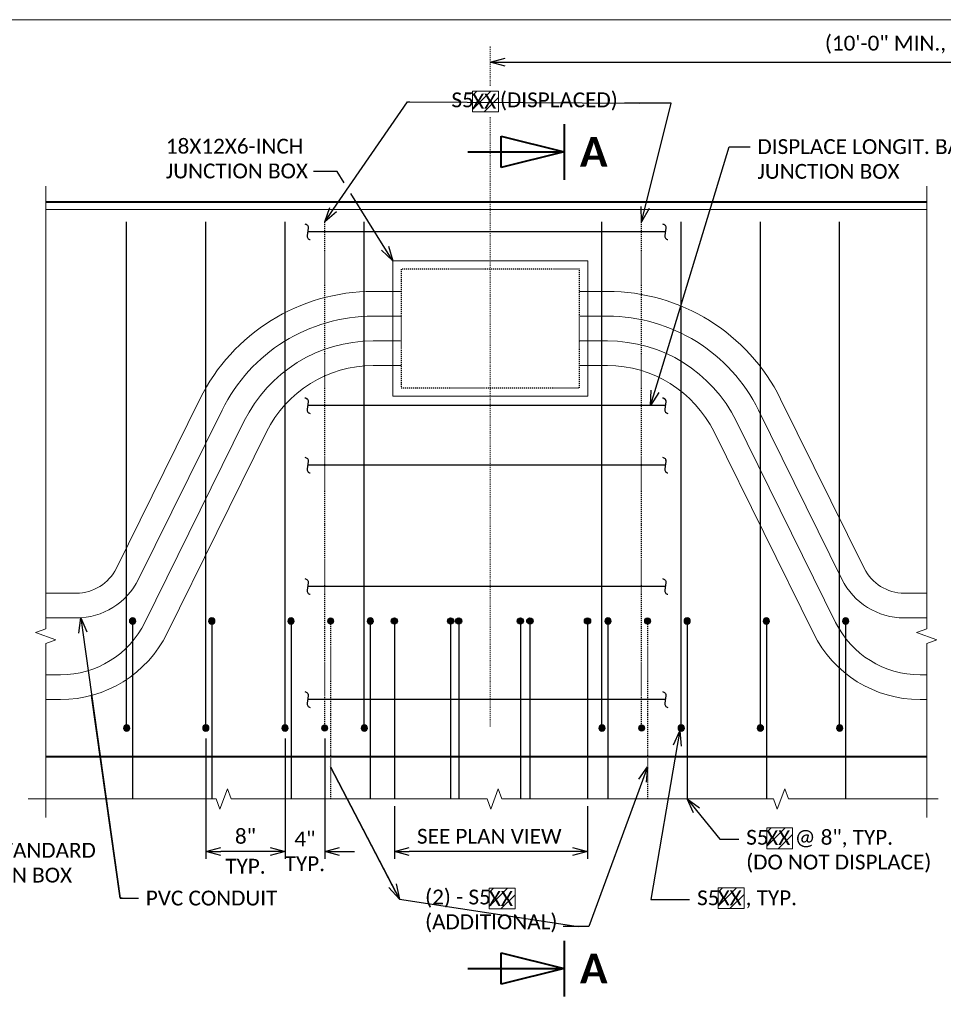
# Model space of a CAD drawing. Extents: x -3074 to 205, y -4612 to -1849.
# Tile 14 of 24: x -1261 to -1168, y -2215 to -2116. Entities that reach past the tile are written whole.
import ezdxf
from ezdxf import colors
from ezdxf.entities.mleader import LeaderData, LeaderLine
from ezdxf.enums import TextEntityAlignment as Align
from ezdxf.math import Vec2, Vec3

# ---------------------------------------------------------------- set-up
doc = ezdxf.new("R2010")
doc.units = 0
doc.header["$MEASUREMENT"] = 0
doc.linetypes.add('Wisdot2', pattern=[0.125, 0.0625, -0.0625])
doc.linetypes.add('Wisdot4', pattern=[0.28125, 0.125, -0.0625, 0.03125, -0.0625])
for name, color, linetype, lineweight in [('B_ANNO', 7, 'Continuous', 18), ('B_ANNO_BREAK', 7, 'Continuous', 18), ('B_ANNO_DIM', 7, 'Continuous', 18), ('B_ANNO_TEXT', 7, 'Continuous', 18), ('B_CNTR', 1, 'Wisdot4', 18), ('B_CONC_DECK', 1, 'Continuous', 40), ('B_CONC_PPT', 12, 'Continuous', 40), ('B_DETAIL', 7, 'Continuous', 18), ('B_DETAIL_HIDDEN', 7, 'Wisdot2', 25), ('B_REBAR', 5, 'Continuous', 25)]:
    doc.layers.add(name, color=color, linetype=linetype, lineweight=lineweight)
doc.layers.add('B_ANNO_DESIGN_NOTES', color=1, linetype='Continuous', lineweight=18, true_color=0xff0000)
doc.layers.add('B_ANNO_NOPLOT', color=47, linetype='Continuous', lineweight=18, plot=False)
doc.styles.add('Annotative', font='calibri.ttf', dxfattribs={"height": 0.0625})
doc.styles.get("Standard").update_dxf_attribs({"font": 'calibri.ttf'})
doc.styles.add('Title', font='calibrib.ttf', dxfattribs={"height": 0.125})
doc.dimstyles.new('Annotative', dxfattribs={"dimscale": 0, "dimtxt": 0.0625, "dimasz": 0.0625, "dimexe": 0.03125, "dimexo": 0.03125, "dimgap": 0.03125, "dimtad": 1, "dimdec": 3, "dimzin": 3, "dimdsep": 46, "dimlunit": 4, "dimtxsty": 'Standard', "dimblk": 'OPEN30', "dimcen": 0.03125, "dimaunit": 1, "dimadec": 0, "dimazin": 3, "dimtfac": 0.75, "dimtdec": 3, "dimtofl": 0, "dimtmove": 0, "dimatfit": 3, "dimldrblk": 'OPEN30', "dimfxl": 1, "dimtfill": 1, "dimfrac": 1, "dimtolj": 1, "dimtzin": 0, "dimarcsym": 0})

# ---------------------------------------------------------------- blocks, each defined once
blk = doc.blocks.new('rebar - inside elevation JB')
at = {"layer": 'B_REBAR'}
h = blk.add_hatch(color=256, dxfattribs=at)
edge = h.paths.add_edge_path()
edge.add_arc((0, 8.818), 0.318, 0, 360)
h = blk.add_hatch(color=256, dxfattribs=at)
edge = h.paths.add_edge_path()
edge.add_arc((0.602, -1.98), 0.318, 0, 360)
for p, q in [((0.602, -1.98), (0.602, 49.132)), ((0, 9.136), (0, -9.136))]:
    blk.add_line(p, q, dxfattribs=at)
for centre in [(0, 8.818), (0.602, -1.98)]:
    blk.add_circle(centre, 0.318, dxfattribs=at)
blk = doc.blocks.new('rebar mid broke - inside elevation JB')
at = {"layer": 'B_REBAR'}
blk.add_line((19.591, 0), (-16.521, 0), dxfattribs=at)
at = {"layer": 'B_REBAR', "flags": 128}
for points in [[(-16.791, 0.794, -0.414214), (-16.471, 0.372), (-16.572, -0.372, 0.414214), (-16.251, -0.794, 0.414214)], [(19.321, 0.794, -0.414214), (19.641, 0.372), (19.54, -0.372, 0.414214), (19.86, -0.794, 0.414214)]]:
    blk.add_lwpolyline(points, format="xyb", dxfattribs=at)
blk = doc.blocks.new('_Open30')
at = {"color": 0, "linetype": 'ByBlock', "lineweight": -2}
for p, q in [((-1, 0.268), (0, 0)), ((0, 0), (-1, -0.268)), ((0, 0), (-1, 0))]:
    blk.add_line(p, q, dxfattribs=at)
blk = doc.blocks.new('*D96')
at = {"layer": 'B_ANNO_DIM', "color": 0, "lineweight": -2, "transparency": 16777216}
for p, q in [((203.061, 247.704), (293.702, 247.704)), ((295.202, 233.593), (295.202, 248.454))]:
    blk.add_line(p, q, dxfattribs=at)
at = {"layer": 'Defpoints', "color": 0, "transparency": 16777216}
for p in [(201.561, 247.704), (295.202, 247.704), (295.202, 232.843)]:
    blk.add_point(p, dxfattribs=at)
at = {"layer": 'B_ANNO_DIM', "color": 0, "lineweight": -2, "transparency": 16777216, "xscale": 1.5, "yscale": 1.5, "zscale": 1.5, "rotation": 180}
blk.add_blockref('_Open30', (201.561, 247.704), dxfattribs=at)
at = {"layer": 'B_ANNO_DIM', "color": 0, "lineweight": -2, "transparency": 16777216, "xscale": 1.5, "yscale": 1.5, "zscale": 1.5}
blk.add_blockref('_Open30', (295.202, 247.704), dxfattribs=at)
at = {"layer": 'B_ANNO_DIM', "color": 0, "transparency": 16777216, "insert": (248.381, 249.472), "char_height": 1.5, "attachment_point": 5, "bg_fill": 3, "box_fill_scale": 1.25, "bg_fill_color": 256, "bg_fill_true_color": 13158600, "bg_fill_transparency": 0}
blk.add_mtext('\\A1;(10\'-0" MIN., 190\'-0" MAX.)', dxfattribs=at)
blk = doc.blocks.new('*D94')
at = {"layer": 'B_ANNO_DIM', "color": 0, "lineweight": -2, "transparency": 16777216}
for p, q in [((172.84, 179.41), (172.84, 167.267)), ((180.84, 179.41), (180.84, 167.267)), ((179.34, 168.017), (174.34, 168.017))]:
    blk.add_line(p, q, dxfattribs=at)
at = {"layer": 'Defpoints', "color": 0, "transparency": 16777216}
for p in [(172.84, 180.16), (180.84, 180.16), (172.84, 168.017)]:
    blk.add_point(p, dxfattribs=at)
at = {"layer": 'B_ANNO_DIM', "color": 0, "lineweight": -2, "transparency": 16777216, "xscale": 1.5, "yscale": 1.5, "zscale": 1.5, "rotation": 180}
blk.add_blockref('_Open30', (172.84, 168.017), dxfattribs=at)
at = {"layer": 'B_ANNO_DIM', "color": 0, "lineweight": -2, "transparency": 16777216, "xscale": 1.5, "yscale": 1.5, "zscale": 1.5}
blk.add_blockref('_Open30', (180.84, 168.017), dxfattribs=at)
at = {"layer": 'B_ANNO_DIM', "color": 0, "transparency": 16777216, "char_height": 1.5, "attachment_point": 5, "bg_fill": 3, "box_fill_scale": 1.25, "bg_fill_color": 256, "bg_fill_true_color": 13158600, "bg_fill_transparency": 0}
for s, insert in [('\\A1;8"', (176.84, 169.536)), ('\\A1;TYP.', (176.84, 166.512))]:
    blk.add_mtext(s, dxfattribs=dict(at, insert=insert))
blk = doc.blocks.new('*D95')
at = {"layer": 'B_ANNO_DIM', "color": 0, "lineweight": -2, "transparency": 16777216}
for p, q in [((184.84, 179.41), (184.84, 167.267)), ((179.34, 168.017), (177.84, 168.017)), ((186.34, 168.017), (187.84, 168.017))]:
    blk.add_line(p, q, dxfattribs=at)
at = {"layer": 'Defpoints', "color": 0, "transparency": 16777216}
for p in [(184.84, 180.16), (180.84, 168.017), (180.84, 168.017)]:
    blk.add_point(p, dxfattribs=at)
at = {"layer": 'B_ANNO_DIM', "color": 0, "lineweight": -2, "transparency": 16777216, "xscale": 1.5, "yscale": 1.5, "zscale": 1.5}
blk.add_blockref('_Open30', (180.84, 168.017), dxfattribs=at)
at = {"layer": 'B_ANNO_DIM', "color": 0, "lineweight": -2, "transparency": 16777216, "xscale": 1.5, "yscale": 1.5, "zscale": 1.5, "rotation": 180}
blk.add_blockref('_Open30', (184.84, 168.017), dxfattribs=at)
at = {"layer": 'B_ANNO_DIM', "color": 0, "transparency": 16777216, "insert": (182.84, 168.017), "char_height": 1.5, "attachment_point": 5}
blk.add_mtext('\\A1;4"\\PTYP.', dxfattribs=at)
blk = doc.blocks.new('*U30')
at = {"layer": 'B_ANNO', "lineweight": 40}
for p, q in [((-1.5, 1.404), (-1.5, -1.404)), ((-4.665, -0.79125), (-4.665, 0.79125)), ((-4.665, 0.79125), (-1.5, 0)), ((-6.353, 0), (-1.5, 0)), ((-1.5, 0), (-4.665, -0.79125))]:
    blk.add_line(p, q, dxfattribs=at)
at = {"style": 'Title'}
blk.add_attdef('A', text='', height=1.5, dxfattribs=at).set_placement((0, 0), align=Align.MIDDLE_CENTER)
blk = doc.blocks.new('*U29')
at = {"layer": 'B_ANNO', "lineweight": 40}
for p, q in [((-1.5, 1.404), (-1.5, -1.404)), ((-4.665, -0.79125), (-4.665, 0.79125)), ((-4.665, 0.79125), (-1.5, 0)), ((-6.353, 0), (-1.5, 0)), ((-1.5, 0), (-4.665, -0.79125))]:
    blk.add_line(p, q, dxfattribs=at)
at = {"style": 'Title'}
blk.add_attdef('A', text='', height=1.5, dxfattribs=at).set_placement((0, 0), align=Align.MIDDLE_CENTER)
blk = doc.blocks.new('*D1316')
at = {"layer": 'B_ANNO_DIM', "color": 0, "lineweight": -2, "transparency": 16777216}
for p, q in [((191.879, 172.571), (191.879, 167.267)), ((211.379, 172.571), (211.379, 167.267)), ((209.879, 168.017), (193.379, 168.017))]:
    blk.add_line(p, q, dxfattribs=at)
at = {"layer": 'Defpoints', "color": 0, "transparency": 16777216}
for p in [(191.879, 173.321), (211.379, 173.321), (191.879, 168.017)]:
    blk.add_point(p, dxfattribs=at)
at = {"layer": 'B_ANNO_DIM', "color": 0, "lineweight": -2, "transparency": 16777216, "xscale": 1.5, "yscale": 1.5, "zscale": 1.5, "rotation": 180}
blk.add_blockref('_Open30', (191.879, 168.017), dxfattribs=at)
at = {"layer": 'B_ANNO_DIM', "color": 0, "lineweight": -2, "transparency": 16777216, "xscale": 1.5, "yscale": 1.5, "zscale": 1.5}
blk.add_blockref('_Open30', (211.379, 168.017), dxfattribs=at)
at = {"layer": 'B_ANNO_DIM', "color": 0, "transparency": 16777216, "insert": (201.459, 169.536), "char_height": 1.5, "attachment_point": 5, "bg_fill": 3, "box_fill_scale": 1.25, "bg_fill_color": 256, "bg_fill_true_color": 13158600, "bg_fill_transparency": 0}
blk.add_mtext('\\A1;SEE PLAN VIEW', dxfattribs=at)
blk = doc.blocks.new('rebar1')
at = {"layer": 'B_REBAR'}
h = blk.add_hatch(color=256, dxfattribs=at)
edge = h.paths.add_edge_path()
edge.add_arc((0, 16.818), 0.318, 0, 360)
blk.add_line((0, 17.136), (0, -1.136), dxfattribs=at)
blk.add_circle((0, 16.818), 0.318, dxfattribs=at)
blk = doc.blocks.new('*U1003')
at = {"layer": 'B_ANNO_NOPLOT', "flags": 128}
blk.add_lwpolyline([(0, 0), (0, 252), (323.92766, 252), (323.92766, 238.85516), (378, 238.85516), (378, 40.49961), (316.57075, 40.49961), (316.57075, 0)], close=True, dxfattribs=at)
at = {"layer": 'B_ANNO_TEXT', "style": 'Annotative'}
blk.add_attdef('AR1', (332.52293, 49.72689), '', height=1.5, dxfattribs=at)
blk = doc.blocks.new('*U1356')
at = {"layer": 'B_ANNO_NOPLOT', "flags": 128}
blk.add_lwpolyline([(0, 0), (0, 252), (323.92766, 252), (323.92766, 238.85516), (378, 238.85516), (378, 40.49961), (316.57075, 40.49961), (316.57075, 0)], close=True, dxfattribs=at)
at = {"layer": 'B_ANNO_DIM', "style": 'Annotative'}
blk.add_attdef('DIM5', text='', height=1.5, dxfattribs=at).set_placement((141.49998, 90.0458), align=Align.CENTER)
blk.add_attdef('DIM3', text='', height=1.5, rotation=90, dxfattribs=at).set_placement((6.19206, 33.51595), align=Align.CENTER)
blk.add_attdef('BAR17', (43.38748, 16.191), '', height=1.5, dxfattribs=at)
at = {"layer": 'B_ANNO_TEXT', "style": 'Annotative'}
for tag, p in [('#BR9', (229.59817, 29.4754)), ('BL3', (239.75851, 29.46557)), ('#BR10', (229.48709, 18.11962)), ('BL4', (239.75851, 18.08637))]:
    blk.add_attdef(tag, text='', height=1.5, dxfattribs=at).set_placement(p, align=Align.CENTER)
blk = doc.blocks.new('*U105')
at = {"layer": 'B_ANNO_NOPLOT', "flags": 128}
blk.add_lwpolyline([(0, 0), (0, 252), (323.9277, 252), (323.9277, 238.8552), (378, 238.8552), (378, 40.4996), (316.5708, 40.4996), (316.5708, 0)], close=True, dxfattribs=at)
blk = doc.blocks.new('*U102')
at = {"layer": 'B_ANNO_NOPLOT', "flags": 128}
blk.add_lwpolyline([(0, 0), (0, 252), (323.9277, 252), (323.9277, 238.8552), (378, 238.8552), (378, 40.4996), (316.5708, 40.4996), (316.5708, 0)], close=True, dxfattribs=at)
blk = doc.blocks.new('INS_SS56ELEC_BASE')
at = {"layer": 'B_ANNO_DESIGN_NOTES'}
h = blk.add_hatch(dxfattribs=at)
h.set_pattern_fill('ANSI31', color=256, scale=8)
h.set_pattern_definition([(45, (223.9861, 293.5855), (-0.707107, 0.707107), [])])
h.paths.add_polyline_path([(229.4709, 170.3918), (232.0789, 170.3918), (232.0789, 168.2946), (229.4709, 168.2946)])
h = blk.add_hatch(dxfattribs=at)
h.set_pattern_fill('ANSI31', color=256, scale=8)
h.set_pattern_definition([(45, (195.974, 287.4971), (-0.707107, 0.707107), [])])
h.paths.add_polyline_path([(201.4589, 164.3034), (204.0669, 164.3034), (204.0669, 162.2062), (201.4589, 162.2062)])
h = blk.add_hatch(dxfattribs=at)
h.set_pattern_fill('ANSI31', color=256, scale=8)
h.set_pattern_definition([(45, (219.0881, 287.5317), (-0.707107, 0.707107), [])])
h.paths.add_polyline_path([(224.5729, 164.338), (227.1809, 164.338), (227.1809, 162.2408), (224.5729, 162.2408)])
at = {"layer": 'B_DETAIL'}
h = blk.add_hatch(color=256, dxfattribs=at)
edge = h.paths.add_edge_path()
edge.add_arc((185.4417, 191.2757), 0.3176, 0, 360)
h = blk.add_hatch(color=256, dxfattribs=at)
edge = h.paths.add_edge_path()
edge.add_arc((217.4417, 191.2757), 0.3176, 0, 360)
h = blk.add_hatch(color=256, dxfattribs=at)
edge = h.paths.add_edge_path()
edge.add_arc((184.84, 180.4779), 0.3176, 0, 360)
h = blk.add_hatch(color=256, dxfattribs=at)
edge = h.paths.add_edge_path()
edge.add_arc((216.84, 180.4779), 0.3176, 0, 360)
at = {"layer": 'B_REBAR'}
h = blk.add_hatch(color=256, dxfattribs=at)
edge = h.paths.add_edge_path()
edge.add_arc((197.5615, 191.2757), 0.3176, 0, 360)
h = blk.add_hatch(color=256, dxfattribs=at)
edge = h.paths.add_edge_path()
edge.add_arc((205.5615, 191.2757), 0.3176, 0, 360)
at = {"layer": 'B_ANNO_BREAK', "flags": 128}
for points in [[(156.6758, 171.4468), (156.6758, 188.9972), (157.7068, 189.3725), (155.6449, 190.1229), (156.6758, 190.4982), (156.6758, 235.2031)], [(245.6302, 171.4468), (245.6302, 188.9972), (246.6611, 189.3725), (244.5992, 190.1229), (245.6302, 190.4982), (245.6302, 235.2031)], [(154.8854, 173.3213), (173.8886, 173.3213), (174.2638, 172.2904), (175.0143, 174.3523), (175.3895, 173.3213), (201.2383, 173.3213), (201.6136, 172.2904), (202.364, 174.3523), (202.7393, 173.3213), (230.1692, 173.3213), (230.5445, 172.2904), (231.295, 174.3523), (231.6702, 173.3213), (246.772, 173.3213)]]:
    blk.add_lwpolyline(points, dxfattribs=at)
at = {"layer": 'B_ANNO_DESIGN_NOTES'}
for points in [[(229.4709, 170.3918), (232.0789, 170.3918), (232.0789, 168.2946), (229.4709, 168.2946)], [(201.4589, 164.3034), (204.0669, 164.3034), (204.0669, 162.2062), (201.4589, 162.2062)], [(224.5729, 164.338), (227.1809, 164.338), (227.1809, 162.2408), (224.5729, 162.2408)]]:
    blk.add_lwpolyline(points, close=True, dxfattribs=at)
at = {"layer": 'B_ANNO_NOPLOT', "flags": 128}
blk.add_lwpolyline([(0, 0), (0, 252), (323.9277, 252), (323.9277, 238.8552), (378, 238.8552), (378, 40.4996), (316.5708, 40.4996), (316.5708, 0)], close=True, dxfattribs=at)
at = {"layer": 'B_CNTR'}
for p, q in [((201.5615, 249.2785), (201.5615, 245.2369)), ((201.5615, 242.1426), (201.5615, 180.5889))]:
    blk.add_line(p, q, dxfattribs=at)
at = {"layer": 'B_CONC_DECK'}
blk.add_line((156.6758, 177.5933), (245.6302, 177.5933), dxfattribs=at)
at = {"layer": 'B_CONC_PPT'}
blk.add_line((156.6758, 233.5933), (245.6302, 233.5933), dxfattribs=at)
at = {"layer": 'B_DETAIL'}
blk.add_line((156.6758, 232.8373), (245.6302, 232.8373), dxfattribs=at)
for centre in [(185.4417, 191.2757), (217.4417, 191.2757), (184.84, 180.4779), (216.84, 180.4779)]:
    blk.add_circle(centre, 0.3176, dxfattribs=at)
at = {"layer": 'B_DETAIL_HIDDEN'}
for p, q in [((184.84, 180.4779), (184.84, 231.5893)), ((216.84, 180.4779), (216.84, 231.5893)), ((185.4417, 191.5933), (185.4417, 173.3213)), ((217.4417, 191.5933), (217.4417, 173.3213))]:
    blk.add_line(p, q, dxfattribs=at)
at = {"layer": 'B_REBAR'}
for p, q in [((197.5615, 191.5933), (197.5615, 173.3213)), ((205.5615, 191.5933), (205.5615, 173.3213))]:
    blk.add_line(p, q, dxfattribs=at)
for centre in [(197.5615, 191.2757), (205.5615, 191.2757)]:
    blk.add_circle(centre, 0.3176, dxfattribs=at)
at = {"color": 7, "linetype": 'Continuous', "lineweight": 18, "xscale": -1}
for p in [(165.4419, 182.4575), (173.4419, 182.4575), (181.4419, 182.4575), (189.4419, 182.4575), (213.4419, 182.4575), (221.4419, 182.4575), (229.4419, 182.4575), (237.4419, 182.4575)]:
    blk.add_blockref('rebar - inside elevation JB', p, dxfattribs=at)
for p in [(199.6385, 230.5933), (199.6385, 194.773), (199.6385, 183.3609)]:
    blk.add_blockref('rebar mid broke - inside elevation JB', p)
at = {"layer": 'B_ANNO_DIM', "style": 'Annotative'}
for tag, p in [('BAR2', (201.4129, 162.5233)), ('BAR3', (224.5166, 162.5745))]:
    blk.add_attdef(tag, p, '', height=1.5, dxfattribs=at)
at = {"layer": 'B_ANNO_TEXT', "style": 'Annotative'}
blk.add_attdef('BAR4', (229.4197, 168.6587), '', height=1.5, dxfattribs=at)
at = {"layer": 'B_ANNO_DIM'}
ml = blk.add_multileader_mtext('Standard', dxfattribs=at)
ml.set_content('S5     , TYP.', color=256)
ml.set_leader_properties()
ml.set_arrow_properties(name='OPEN30')
ml.build(insert=Vec2(0, 0))
ml.multileader.update_dxf_attribs({"text_right_attachment_type": 3, "dogleg_length": 0.0625, "arrow_head_size": 1.5, "scale": 24})
ctx = ml.context
ctx.base_point, ctx.scale, ctx.char_height, ctx.arrow_head_size, ctx.landing_gap_size, ctx.plane_origin = Vec3(221.6928, 163.1653), 24, 1.5, 1.5, 0.75, Vec3(217.4847, 173.3213)
ctx.right_attachment = 3
notes = []
notes.append((ctx, [(0, (1, 1, 0), (220.1928, 163.1653), (1, 0), 1.5, [(0, [(220.6999, 180.1928), (217.7671, 163.1653), (219.9717, 163.1653)], 0, [])])]))
ctx.mtext.insert, ctx.mtext.flow_direction = Vec3(222.4428, 164.0826), 5
ml = blk.add_multileader_mtext('Standard', dxfattribs=at)
ml.set_content('(2) - S5  \\P(ADDITIONAL)', color=256)
ml.set_leader_properties()
ml.set_arrow_properties(name='OPEN30')
ml.build(insert=Vec2(0, 0))
ml.multileader.update_dxf_attribs({"text_right_attachment_type": 3, "dogleg_length": 0.0625, "arrow_head_size": 1.5, "scale": 24})
ctx = ml.context
ctx.base_point, ctx.scale, ctx.char_height, ctx.arrow_head_size, ctx.landing_gap_size, ctx.plane_origin = Vec3(194.2293, 163.2126), 24, 1.5, 1.5, 0.75, Vec3(190.2111, 192.3621)
ctx.right_attachment = 3
notes.append((ctx, [(1, (1, 1, 0), (210.4224, 160.438), (-1, 0), 1.5, [(2, [(192.3827, 163.2126), (185.4417, 176.5713), (192.3827, 163.2126)], 0, []), (0, [(217.4417, 176.5713), (211.5055, 160.438), (210.7214, 160.438)], 0, [])])]))
ctx.mtext.insert, ctx.mtext.flow_direction = Vec3(194.9793, 164.1617), 5
ml = blk.add_multileader_mtext('Standard', dxfattribs=at)
ml.set_content('S5     @ 8", TYP.\\P(DO NOT DISPLACE)', color=256)
ml.set_leader_properties()
ml.set_arrow_properties(name='OPEN30')
ml.build(insert=Vec2(0, 0))
ml.multileader.update_dxf_attribs({"text_right_attachment_type": 3, "dogleg_length": 0.0625, "arrow_head_size": 1.5, "scale": 24})
ctx = ml.context
ctx.base_point, ctx.scale, ctx.char_height, ctx.arrow_head_size, ctx.landing_gap_size, ctx.plane_origin = Vec3(226.651, 169.2452), 24, 1.5, 1.5, 0.75, Vec3(222.4429, 179.4012)
ctx.right_attachment = 3
notes.append((ctx, [(0, (1, 1, 0), (225.151, 169.2452), (1, 0), 1.5, [(0, [(221.4417, 173.3213), (224.7458, 169.2452), (224.93, 169.2452)], 0, [])])]))
ctx.mtext.insert, ctx.mtext.flow_direction = Vec3(227.401, 170.1942), 5
for ctx, leaders in notes:
    for number, flags, end, landing, length, lines in leaders:
        leader = LeaderData()
        leader.index, (leader.has_last_leader_line, leader.has_dogleg_vector, leader.attachment_direction) = number, flags
        leader.last_leader_point, leader.dogleg_vector, leader.dogleg_length = Vec3(end), Vec3(landing), length
        for number, points, colour, breaks in lines:
            line = LeaderLine()
            line.index, line.vertices, line.color, line.breaks = number, Vec3.list(points), colors.encode_raw_color(colour), breaks
            leader.lines.append(line)
        ctx.leaders.append(leader)
dim = blk.add_linear_dim(base=(295.2015, 247.7044), p1=(201.5615, 247.7044), p2=(295.2015, 232.8433), text='(10\'-0" MIN., 190\'-0" MAX.)', dimstyle='Annotative', dxfattribs=at)
dim.commit()
dim.dimension.update_dxf_attribs({"geometry": '*D96', "text_midpoint": (248.3815, 247.7044), "dimtype": 128})
dim = blk.add_linear_dim(base=(172.84, 168.0171), p1=(180.84, 180.1602), p2=(172.84, 180.1602), text='<>\\XTYP.', dimstyle='Annotative', dxfattribs=at)
dim.commit()
dim.dimension.update_dxf_attribs({"geometry": '*D94', "text_midpoint": (176.84, 168.0171)})
at = {"layer": 'B_ANNO_DESIGN_NOTES'}
h = blk.add_hatch(dxfattribs=at)
h.set_pattern_fill('ANSI31', color=256, scale=8)
h.set_pattern_definition([(45, (194.2893, 367.9867), (-0.707107, 0.707107), [])])
h.paths.add_polyline_path([(199.7741, 244.793), (202.3821, 244.793), (202.3821, 242.6958), (199.7741, 242.6958)])
blk.add_lwpolyline([(199.7741, 244.793), (202.3821, 244.793), (202.3821, 242.6958), (199.7741, 242.6958)], close=True, dxfattribs=at)
at = {"layer": 'B_ANNO_DIM', "style": 'Annotative'}
blk.add_attdef('BAR1', (199.7292, 243.0173), '', height=1.5, dxfattribs=at)
at = {"layer": 'B_ANNO_DIM'}
dim = blk.add_linear_dim(base=(180.84, 168.0171), p1=(184.84, 180.1602), p2=(180.84, 168.0171), text='<>\\XTYP.', dimstyle='Annotative', override={"dimtfill": 0, "dimtfillclr": 256}, dxfattribs=at)
dim.commit()
dim.dimension.update_dxf_attribs({"geometry": '*D95', "text_midpoint": (182.84, 168.0171), "dimtype": 128})
ml = blk.add_multileader_mtext('Standard', dxfattribs=at)
ml.set_content('S5     (DISPLACED)', color=256)
ml.set_leader_properties()
ml.set_arrow_properties(name='OPEN30')
ml.build(insert=Vec2(0, 0))
ml.multileader.update_dxf_attribs({"text_right_attachment_type": 3, "dogleg_length": 0.0625, "arrow_head_size": 1.5, "scale": 24})
ctx = ml.context
ctx.base_point, ctx.scale, ctx.char_height, ctx.arrow_head_size, ctx.landing_gap_size, ctx.plane_origin = Vec3(196.8895, 243.7062), 24, 1.5, 1.5, 0.75, Vec3(189.294, 232.5902)
ctx.right_attachment = 3
notes = []
notes.append((ctx, [(1, (1, 1, 0), (216.6249, 243.5689), (-1, 0), 1.5, [(0, [(184.84, 231.5893), (193.1901, 243.7062), (193.4415, 243.7062)], 0, []), (1, [(216.84, 231.5893), (219.817, 243.5689)], 0, [])])]))
ctx.mtext.insert, ctx.mtext.flow_direction = Vec3(197.6395, 244.6552), 5
for ctx, leaders in notes:
    for number, flags, end, landing, length, lines in leaders:
        leader = LeaderData()
        leader.index, (leader.has_last_leader_line, leader.has_dogleg_vector, leader.attachment_direction) = number, flags
        leader.last_leader_point, leader.dogleg_vector, leader.dogleg_length = Vec3(end), Vec3(landing), length
        for number, points, colour, breaks in lines:
            line = LeaderLine()
            line.index, line.vertices, line.color, line.breaks = number, Vec3.list(points), colors.encode_raw_color(colour), breaks
            leader.lines.append(line)
        ctx.leaders.append(leader)
blk = doc.blocks.new('*U1308')
at = {"layer": 'B_ANNO_DIM', "lineweight": -2}
for points in [[(186.82036, 235.53936), (186.10753, 236.68601), (185.86121, 236.68601), (183.70944, 236.68601)], [(190.92953, 228.92945), (187.49553, 234.45331)]]:
    blk.add_lwpolyline(points, dxfattribs=at)
at = {"layer": 'B_ANNO_NOPLOT', "flags": 128}
blk.add_lwpolyline([(0, 0), (0, 252), (323.92766, 252), (323.92766, 238.85516), (378, 238.85516), (378, 40.49961), (316.57075, 40.49961), (316.57075, 0)], close=True, dxfattribs=at)
at = {"layer": 'B_DETAIL', "flags": 128}
blk.add_lwpolyline([(211.40147, 227.65555), (191.72147, 227.65555), (191.72147, 213.97555), (211.40147, 213.97555), (211.40147, 227.65555)], dxfattribs=at)
for points in [[(156.67584, 194.09336), (159.76541, 194.09336, 0.28546407), (163.80649, 196.60522), (172.24171, 213.69402, -0.28546407), (189.73358, 224.56663), (192.56147, 224.56663)], [(245.63016, 194.09336), (243.35753, 194.09336, -0.28546407), (239.31644, 196.60522), (230.88123, 213.69402, 0.28546407), (213.38936, 224.56663), (210.56147, 224.56663)], [(156.67584, 191.59332), (159.76541, 191.59332, 0.28546407), (166.04829, 195.49864), (174.4835, 212.58745, -0.28546407), (189.73358, 222.06659), (192.56147, 222.06659)], [(245.63016, 191.59332), (243.35753, 191.59332, -0.28546407), (237.07465, 195.49864), (228.63943, 212.58745, 0.28546407), (213.38936, 222.06659), (210.56147, 222.06659)], [(156.67584, 185.84932), (158.16415, 185.84932, 0.28546407), (166.68883, 191.1481), (176.7253, 211.48087, -0.28546407), (189.73358, 219.56656), (192.56147, 219.56656)], [(245.63016, 185.84932), (244.95879, 185.84932, -0.28546407), (236.43411, 191.1481), (226.39763, 211.48087, 0.28546407), (213.38936, 219.56656), (210.56147, 219.56656)], [(156.67584, 183.34929), (158.16415, 183.34929, 0.28546407), (168.93063, 190.04152), (178.9671, 210.3743, -0.28546407), (189.73358, 217.06653), (192.56147, 217.06653)], [(245.63016, 183.34929), (244.95879, 183.34929, -0.28546407), (234.19231, 190.04152), (224.15584, 210.3743, 0.28546407), (213.38936, 217.06653), (210.56147, 217.06653)]]:
    blk.add_lwpolyline(points, format="xyb", dxfattribs=at)
at = {"layer": 'B_DETAIL_HIDDEN', "flags": 128}
blk.add_lwpolyline([(210.56147, 226.81555), (192.56147, 226.81555), (192.56147, 214.81555), (210.56147, 214.81555), (210.56147, 226.81555)], dxfattribs=at)
at = {"layer": 'B_REBAR'}
for p, q in [((219.2291, 213.03657), (183.11711, 213.03657)), ((219.2291, 207.02821), (183.11711, 207.02821))]:
    blk.add_line(p, q, dxfattribs=at)
at = {"layer": 'B_REBAR', "flags": 128}
for points in [[(182.84726, 213.83049, -0.41421356), (183.16795, 213.40811), (183.06627, 212.66504, 0.41421356), (183.38696, 212.24265, 0.41421356)], [(218.95924, 213.83049, -0.41421356), (219.27994, 213.40811), (219.17825, 212.66504, 0.41421356), (219.49895, 212.24265, 0.41421356)], [(182.84726, 207.82213, -0.41421356), (183.16795, 207.39975), (183.06627, 206.65667, 0.41421356), (183.38696, 206.23429, 0.41421356)], [(218.95924, 207.82213, -0.41421356), (219.27994, 207.39975), (219.17825, 206.65667, 0.41421356), (219.49895, 206.23429, 0.41421356)]]:
    blk.add_lwpolyline(points, format="xyb", dxfattribs=at)
at = {"layer": 'B_ANNO', "xscale": 2, "yscale": 2, "zscale": 2}
for name, p in [('*U29', (212.00713, 238.64971)), ('*U30', (212.00713, 156.18317))]:
    blk.add_blockref(name, p, dxfattribs=at).add_auto_attribs({'A': 'A'})
at = {"layer": 'B_ANNO_DIM', "lineweight": -2, "xscale": 1.5, "yscale": 1.5, "zscale": 1.5, "rotation": 301.8678438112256}
blk.add_blockref('_Open30', (191.72147, 227.65555), dxfattribs=at)
at = {"layer": 'B_ANNO_DIM', "insert": (168.80381, 239.97697), "char_height": 1.5, "attachment_point": 1}
blk.add_mtext('18X12X6-INCH\\PJUNCTION BOX', dxfattribs=at)
at = {"layer": 'B_ANNO_DIM', "style": 'Annotative'}
for tag, p in [('BAR13', (350.74001, 209.55344)), ('BAR7', (76.98039, 199.62533)), ('BAR8', (76.9892, 192.95794)), ('BAR11', (77.00348, 166.67484)), ('BAR12', (76.97079, 161.32256)), ('BAR9', (77.07092, 141.25155)), ('BAR10', (77.03472, 137.23523)), ('BAR14', (72.9584, 92.76321))]:
    blk.add_attdef(tag, p, '', height=1.5, dxfattribs=at)
at = {"layer": 'B_ANNO_TEXT', "style": 'Annotative'}
for tag, p in [('#BR1', (229.62571, 26.61883)), ('#BR2', (229.62571, 23.77403)), ('#BR3', (229.62571, 20.92923)), ('#BR4', (229.62571, 15.23963)), ('#BR5', (229.62571, 12.39483))]:
    blk.add_attdef(tag, text='', height=1.5, dxfattribs=at).set_placement(p, align=Align.CENTER)
at = {"layer": 'B_ANNO_DIM'}
ml = blk.add_multileader_mtext('Standard', dxfattribs=at)
ml.set_content('DISPLACE LONGIT. BAR AT\\PJUNCTION BOX', color=256)
ml.set_leader_properties()
ml.set_arrow_properties(name='OPEN30')
ml.build(insert=Vec2(0, 0))
ml.multileader.update_dxf_attribs({"text_right_attachment_type": 3, "dogleg_length": 0.0625, "arrow_head_size": 1.5, "scale": 24})
ctx = ml.context
ctx.base_point, ctx.scale, ctx.char_height, ctx.arrow_head_size, ctx.landing_gap_size, ctx.plane_origin = Vec3(227.79391, 239.17476), 24, 1.5, 1.5, 0.75, Vec3(214.3881, 212.05091)
ctx.right_attachment = 3
notes = []
notes.append((ctx, [(0, (1, 1, 0), (226.29391, 239.17476), (1, 0), 1.5, [(0, [(217.74741, 213.03657), (225.66897, 239.17476), (225.97539, 239.17476)], 0, [])])]))
ctx.mtext.insert, ctx.mtext.flow_direction = Vec3(228.54391, 239.93572), 5
ml = blk.add_multileader_mtext('Standard', dxfattribs=at)
ml.set_content('PVC CONDUIT', color=256)
ml.set_leader_properties()
ml.set_arrow_properties(name='OPEN30')
ml.build(insert=Vec2(0, 0))
ml.multileader.update_dxf_attribs({"text_right_attachment_type": 3, "dogleg_length": 0.0625, "arrow_head_size": 1.5, "scale": 24})
ctx = ml.context
ctx.base_point, ctx.scale, ctx.char_height, ctx.arrow_head_size, ctx.landing_gap_size, ctx.plane_origin = Vec3(166.03168, 163.29823), 24, 1.5, 1.5, 0.75, Vec3(162.01345, 192.44767)
ctx.right_attachment = 3
notes.append((ctx, [(0, (1, 1, 0), (164.53168, 163.29823), (1, 0), 1.5, [(2, [(160.2053, 191.60715), (164.185, 163.29823), (164.3881, 163.29823), (164.185, 163.29823), (161.30734, 183.76801), (164.185, 163.29823)], 0, [])])]))
ctx.mtext.insert, ctx.mtext.flow_direction = Vec3(166.78168, 164.05919), 5
ml = blk.add_multileader_mtext('Standard', dxfattribs=at)
ml.set_content('C/L LIGHT STANDARD\\PC/L JUNCTION BOX', color=256)
ml.set_leader_properties()
ml.set_arrow_properties(name='OPEN30')
ml.build(insert=Vec2(0, 0))
ml.multileader.update_dxf_attribs({"text_right_attachment_type": 3, "dogleg_length": 0.0625, "arrow_head_size": 1.5, "scale": 24})
ctx = ml.context
ctx.base_point, ctx.scale, ctx.char_height, ctx.arrow_head_size, ctx.landing_gap_size, ctx.plane_origin = Vec3(140.57437, 167.9672), 24, 1.5, 1.5, 0.75, Vec3(123.47298, 153.7817)
ctx.right_attachment = 3
notes.append((ctx, [(0, (1, 1, 0), (138.32437, 167.9672), (1, 0), 2.25, [(0, [(130.918, 181.04848), (138.32437, 167.9672), (138.32437, 167.9672)], 0, [])])]))
ctx.mtext.insert, ctx.mtext.flow_direction = Vec3(141.32437, 168.87932), 5
for ctx, leaders in notes:
    for number, flags, end, landing, length, lines in leaders:
        leader = LeaderData()
        leader.index, (leader.has_last_leader_line, leader.has_dogleg_vector, leader.attachment_direction) = number, flags
        leader.last_leader_point, leader.dogleg_vector, leader.dogleg_length = Vec3(end), Vec3(landing), length
        for number, points, colour, breaks in lines:
            line = LeaderLine()
            line.index, line.vertices, line.color, line.breaks = number, Vec3.list(points), colors.encode_raw_color(colour), breaks
            leader.lines.append(line)
        ctx.leaders.append(leader)
dim = blk.add_linear_dim(base=(191.87866, 168.01709), p1=(211.37866, 173.32132), p2=(191.87866, 173.32132), text='SEE PLAN VIEW', dimstyle='Annotative', dxfattribs=at)
dim.commit()
dim.dimension.update_dxf_attribs({"geometry": '*D1316', "text_midpoint": (201.4589, 168.01709), "dimtype": 160})
at = {"color": 2, "linetype": 'Continuous', "lineweight": 18}
for p in [(191.87866, 174.45732), (198.37866, 174.45732), (204.60147, 174.45732), (211.37866, 174.45732)]:
    blk.add_blockref('rebar1', p, dxfattribs=at)
blk = doc.blocks.new('*U1300')
at = {"layer": 'B_ANNO_DIM', "lineweight": -2}
for points in [[(186.8204, 235.5394), (186.1075, 236.686), (185.8612, 236.686), (183.7094, 236.686)], [(190.9295, 228.9294), (187.4955, 234.4533)]]:
    blk.add_lwpolyline(points, dxfattribs=at)
at = {"layer": 'B_ANNO_NOPLOT', "flags": 128}
blk.add_lwpolyline([(0, 0), (0, 252), (323.9277, 252), (323.9277, 238.8552), (378, 238.8552), (378, 40.4996), (316.5708, 40.4996), (316.5708, 0)], close=True, dxfattribs=at)
at = {"layer": 'B_DETAIL', "flags": 128}
blk.add_lwpolyline([(211.4015, 227.6555), (191.7215, 227.6555), (191.7215, 213.9755), (211.4015, 213.9755), (211.4015, 227.6555)], dxfattribs=at)
for points in [[(156.6758, 194.0934), (159.7654, 194.0934, 0.2854641), (163.8065, 196.6052), (172.2417, 213.694, -0.2854641), (189.7336, 224.5666), (192.5615, 224.5666)], [(245.6302, 194.0934), (243.3575, 194.0934, -0.2854641), (239.3164, 196.6052), (230.8812, 213.694, 0.2854641), (213.3894, 224.5666), (210.5615, 224.5666)], [(156.6758, 191.5933), (159.7654, 191.5933, 0.2854641), (166.0483, 195.4986), (174.4835, 212.5874, -0.2854641), (189.7336, 222.0666), (192.5615, 222.0666)], [(245.6302, 191.5933), (243.3575, 191.5933, -0.2854641), (237.0746, 195.4986), (228.6394, 212.5874, 0.2854641), (213.3894, 222.0666), (210.5615, 222.0666)], [(156.6758, 185.8493), (158.1641, 185.8493, 0.2854641), (166.6888, 191.1481), (176.7253, 211.4809, -0.2854641), (189.7336, 219.5666), (192.5615, 219.5666)], [(245.6302, 185.8493), (244.9588, 185.8493, -0.2854641), (236.4341, 191.1481), (226.3976, 211.4809, 0.2854641), (213.3894, 219.5666), (210.5615, 219.5666)], [(156.6758, 183.3493), (158.1641, 183.3493, 0.2854641), (168.9306, 190.0415), (178.9671, 210.3743, -0.2854641), (189.7336, 217.0665), (192.5615, 217.0665)], [(245.6302, 183.3493), (244.9588, 183.3493, -0.2854641), (234.1923, 190.0415), (224.1558, 210.3743, 0.2854641), (213.3894, 217.0665), (210.5615, 217.0665)]]:
    blk.add_lwpolyline(points, format="xyb", dxfattribs=at)
at = {"layer": 'B_DETAIL_HIDDEN', "flags": 128}
blk.add_lwpolyline([(210.5615, 226.8155), (192.5615, 226.8155), (192.5615, 214.8155), (210.5615, 214.8155), (210.5615, 226.8155)], dxfattribs=at)
at = {"layer": 'B_REBAR'}
for p, q in [((219.2291, 213.0366), (183.1171, 213.0366)), ((219.2291, 207.0282), (183.1171, 207.0282))]:
    blk.add_line(p, q, dxfattribs=at)
at = {"layer": 'B_REBAR', "flags": 128}
for points in [[(182.8473, 213.8305, -0.4142136), (183.168, 213.4081), (183.0663, 212.665, 0.4142136), (183.387, 212.2427, 0.4142136)], [(218.9592, 213.8305, -0.4142136), (219.2799, 213.4081), (219.1783, 212.665, 0.4142136), (219.4989, 212.2427, 0.4142136)], [(182.8473, 207.8221, -0.4142136), (183.168, 207.3997), (183.0663, 206.6567, 0.4142136), (183.387, 206.2343, 0.4142136)], [(218.9592, 207.8221, -0.4142136), (219.2799, 207.3997), (219.1783, 206.6567, 0.4142136), (219.4989, 206.2343, 0.4142136)]]:
    blk.add_lwpolyline(points, format="xyb", dxfattribs=at)
at = {"layer": 'B_ANNO_DIM', "lineweight": -2, "xscale": 1.5, "yscale": 1.5, "zscale": 1.5, "rotation": 301.8678438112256}
blk.add_blockref('_Open30', (191.7215, 227.6555), dxfattribs=at)
at = {"layer": 'B_ANNO_DIM', "insert": (168.8038, 239.977), "char_height": 1.5, "attachment_point": 1}
blk.add_mtext('18X12X6-INCH\\PJUNCTION BOX', dxfattribs=at)
at = {"layer": 'B_ANNO_DIM'}
ml = blk.add_multileader_mtext('Standard', dxfattribs=at)
ml.set_content('DISPLACE LONGIT. BAR AT\\PJUNCTION BOX', color=256)
ml.set_leader_properties()
ml.set_arrow_properties(name='OPEN30')
ml.build(insert=Vec2(0, 0))
ml.multileader.update_dxf_attribs({"text_right_attachment_type": 3, "dogleg_length": 0.0625, "arrow_head_size": 1.5, "scale": 24})
ctx = ml.context
ctx.base_point, ctx.scale, ctx.char_height, ctx.arrow_head_size, ctx.landing_gap_size, ctx.plane_origin = Vec3(227.7939, 239.1748), 24, 1.5, 1.5, 0.75, Vec3(214.3881, 212.0509)
ctx.right_attachment = 3
notes = []
notes.append((ctx, [(0, (1, 1, 0), (226.2939, 239.1748), (1, 0), 1.5, [(0, [(217.7474, 213.0366), (225.669, 239.1748), (225.9754, 239.1748)], 0, [])])]))
ctx.mtext.insert, ctx.mtext.flow_direction = Vec3(228.5439, 239.9357), 5
ml = blk.add_multileader_mtext('Standard', dxfattribs=at)
ml.set_content('PVC CONDUIT', color=256)
ml.set_leader_properties()
ml.set_arrow_properties(name='OPEN30')
ml.build(insert=Vec2(0, 0))
ml.multileader.update_dxf_attribs({"text_right_attachment_type": 3, "dogleg_length": 0.0625, "arrow_head_size": 1.5, "scale": 24})
ctx = ml.context
ctx.base_point, ctx.scale, ctx.char_height, ctx.arrow_head_size, ctx.landing_gap_size, ctx.plane_origin = Vec3(166.0317, 163.2982), 24, 1.5, 1.5, 0.75, Vec3(162.0135, 192.4477)
ctx.right_attachment = 3
notes.append((ctx, [(0, (1, 1, 0), (164.5317, 163.2982), (1, 0), 1.5, [(2, [(160.2053, 191.6071), (164.185, 163.2982), (164.3881, 163.2982), (164.185, 163.2982), (161.3073, 183.768), (164.185, 163.2982)], 0, [])])]))
ctx.mtext.insert, ctx.mtext.flow_direction = Vec3(166.7817, 164.0592), 5
for ctx, leaders in notes:
    for number, flags, end, landing, length, lines in leaders:
        leader = LeaderData()
        leader.index, (leader.has_last_leader_line, leader.has_dogleg_vector, leader.attachment_direction) = number, flags
        leader.last_leader_point, leader.dogleg_vector, leader.dogleg_length = Vec3(end), Vec3(landing), length
        for number, points, colour, breaks in lines:
            line = LeaderLine()
            line.index, line.vertices, line.color, line.breaks = number, Vec3.list(points), colors.encode_raw_color(colour), breaks
            leader.lines.append(line)
        ctx.leaders.append(leader)

msp = doc.modelspace()

# ---------------------------------------------------------------- block references
msp.add_blockref('INS_SS56ELEC_BASE', (-1414.998, -2367.75)).add_auto_attribs({'BAR1': 'XX', 'BAR2': 'XX', 'BAR3': 'XX', 'BAR4': 'XX'})

# ---------------------------------------------------------------- next in the draw order: block references
msp.add_blockref('*U1308', (-1414.998, -2367.75))

# ---------------------------------------------------------------- next in the draw order: block references
msp.add_blockref('*U1300', (-1414.998, -2367.75))

# ---------------------------------------------------------------- next in the draw order: block references
msp.add_blockref('*U1003', (-1414.998, -2367.75))

# ---------------------------------------------------------------- next in the draw order: block references
msp.add_blockref('*U1356', (-1414.998, -2367.75))

# ---------------------------------------------------------------- next in the draw order: block references
msp.add_blockref('*U105', (-1414.998, -2367.75))

# ---------------------------------------------------------------- next in the draw order: block references
msp.add_blockref('*U102', (-1414.998, -2367.75))

doc.saveas('drawing.dxf')
